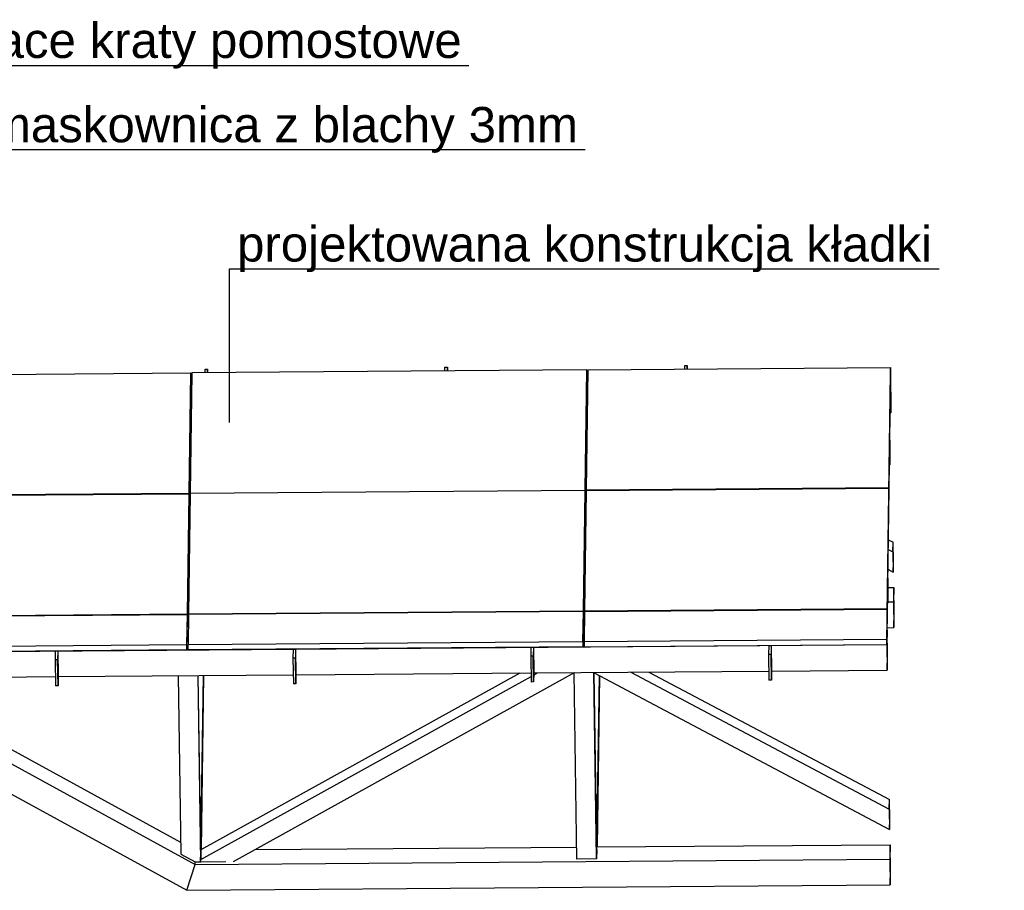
# Model space of a CAD drawing. Header units: millimetres. Extents: x 75 to 96588, y 16 to 10023.
# Tile 19 of 25: x 54961 to 58963, y 4316 to 7855. Entities that reach past the tile are written whole.
import ezdxf

# ---------------------------------------------------------------- set-up
doc = ezdxf.new("R2010")
doc.units = ezdxf.units.MM
doc.styles.add('Arial', font='ARIAL.TTF', dxfattribs={"height": 0.2})

# ---------------------------------------------------------------- blocks, each defined once
blk = doc.blocks.new('Part-30289 - 30207')
at = {"color": 7}
for p, q in [((55697.6, 4480.2), (55707.6, 5189.5)), ((55699.7, 4482.4), (55709.6, 5189.5))]:
    blk.add_line(p, q, dxfattribs=at)
blk = doc.blocks.new('Part-30255 - 30207')
at = {"color": 7}
for p, q in [((54352.2, 5918.7), (55649.4, 5928.7)), ((55642.5, 5440.1), (55649.4, 5928.7)), ((55649.4, 5928.7), (55649.7, 5906.9)), ((55642.8, 5418.3), (55649.7, 5906.9)), ((54081.2, 5428), (55642.5, 5440.1)), ((55642.5, 5440.1), (55642.8, 5418.3)), ((55642.8, 5418.3), (55642.7, 5418.3))]:
    blk.add_line(p, q, dxfattribs=at)
blk = doc.blocks.new('Part-30239 - 30207')
at = {"color": 7}
for p, q in [((57265.6, 6351.8), (57270, 6351.8)), ((57251.8, 5364.8), (57256.1, 5364.9))]:
    blk.add_line(p, q, dxfattribs=at)
blk = doc.blocks.new('Part-30240 - 30207')
at = {"color": 7}
for p, q in [((55655.8, 6339.3), (55660.2, 6339.4)), ((55641.9, 5352.4), (55646.3, 5352.4))]:
    blk.add_line(p, q, dxfattribs=at)
blk = doc.blocks.new('Part-30276 - 30207')
h = blk.add_hatch()
h.set_pattern_fill('', color=1, scale=10, style=0, pattern_type=0)
h.set_pattern_definition([(45, (58485.478, 5337.554), (-22.451, 22.451), [])])
h.paths.add_polyline_path([(58487.2, 5459.7), (58485.5, 5337.6), (58485.8, 5315.7), (58487.5, 5437.9)])
at = {"color": 7}
for p, q in [((57257.3, 5450.2), (57255.6, 5328)), ((57257.3, 5450.2), (58487.2, 5459.7)), ((58487.2, 5459.7), (58485.5, 5337.6)), ((58487.5, 5437.9), (58487.2, 5459.7)), ((58485.8, 5315.7), (58487.5, 5437.9)), ((57255.6, 5328), (58485.5, 5337.6)), ((57255.6, 5328), (57255.9, 5306.2)), ((58485.5, 5337.6), (58485.8, 5315.7)), ((57255.9, 5306.2), (58485.8, 5315.7))]:
    blk.add_line(p, q, dxfattribs=at)
blk = doc.blocks.new('Part-30252 - 30207')
h = blk.add_hatch()
h.set_pattern_fill('', color=1, scale=10, style=0, pattern_type=0)
h.set_pattern_definition([(45, (58494.123, 5953.202), (-22.4506, 22.4506), [])])
h.paths.add_polyline_path([(58501, 6441.8), (58494.1, 5953.2), (58494.4, 5931.4), (58501.3, 6420)])
at = {"color": 7}
for p, q in [((57271.1, 6432.3), (57264.3, 5943.7)), ((57271.1, 6432.3), (58501, 6441.8)), ((58501, 6441.8), (58494.1, 5953.2)), ((58494.4, 5931.4), (58501.3, 6420)), ((58501.3, 6420), (58501, 6441.8)), ((57264.3, 5943.7), (58494.1, 5953.2)), ((57264.3, 5941.2), (57264.3, 5943.7)), ((58494.1, 5953.2), (58494.4, 5931.4)), ((58494.4, 5931.4), (58494.4, 5931.4))]:
    blk.add_line(p, q, dxfattribs=at)
blk = doc.blocks.new('Part-30253 - 30207')
h = blk.add_hatch()
h.set_pattern_fill('', color=1, scale=10, style=0, pattern_type=0)
h.set_pattern_definition([(45, (58487.227, 5462.15), (-22.4506, 22.4506), [])])
h.paths.add_polyline_path([(58494.1, 5950.8), (58487.2, 5462.1), (58487.5, 5440.3), (58494.4, 5928.9)])
at = {"color": 7}
for p, q in [((57264.2, 5941.2), (57257.4, 5452.6)), ((57264.2, 5941.2), (58494.1, 5950.8)), ((58494.1, 5950.8), (58487.2, 5462.1)), ((58487.5, 5440.3), (58494.4, 5928.9)), ((58494.4, 5928.9), (58494.1, 5950.8)), ((57257.4, 5452.6), (58487.2, 5462.1)), ((57257.4, 5450.2), (57257.4, 5452.6)), ((58487.2, 5462.1), (58487.5, 5440.3)), ((58487.5, 5440.3), (58487.5, 5440.3))]:
    blk.add_line(p, q, dxfattribs=at)
blk = doc.blocks.new('Part-30254 - 30207')
at = {"color": 7}
for p, q in [((54624.6, 6411.8), (55656.3, 6419.8)), ((55649.4, 5931.2), (55656.3, 6419.8)), ((55656.3, 6419.8), (55656.6, 6398)), ((55649.7, 5909.4), (55656.6, 6398)), ((54353.6, 5921.2), (55649.4, 5931.2)), ((55649.4, 5931.2), (55649.7, 5909.4)), ((55649.7, 5909.4), (55649.7, 5909.4))]:
    blk.add_line(p, q, dxfattribs=at)
blk = doc.blocks.new('Part-30344 - 30207')
at = {"color": 7}
for p, q in [((55605.4, 5188.7), (55616, 4464)), ((55685.4, 5189.4), (55696.4, 4432.2)), ((55697, 4471.3), (55686.5, 5189.4)), ((55616, 4464), (55674.4, 4432.1)), ((55696.4, 4432.2), (55697, 4471.3)), ((55674.4, 4432.1), (55696.4, 4432.2))]:
    blk.add_line(p, q, dxfattribs=at)
blk = doc.blocks.new('Part-30280 - 30207')
at = {"color": 7}
for p, q in [((54079.8, 5425.6), (55642.5, 5437.7)), ((55640.7, 5315.5), (55642.5, 5437.7)), ((55641.1, 5293.7), (55642.8, 5415.9)), ((55642.5, 5437.7), (55642.8, 5415.9)), ((53986.6, 5302.7), (55640.7, 5315.5)), ((53986.9, 5280.9), (53986.6, 5302.7)), ((55641.1, 5293.7), (53986.9, 5280.9)), ((55640.7, 5315.5), (55641.1, 5293.7))]:
    blk.add_line(p, q, dxfattribs=at)
blk = doc.blocks.new('Part-30288 - 30207')
at = {"color": 7}
for p, q in [((57307.5, 4492.7), (57317.3, 5189.5)), ((57309.5, 4492.7), (57319.2, 5188.5))]:
    blk.add_line(p, q, dxfattribs=at)
blk = doc.blocks.new('Part-33509 - 30207')
at = {"color": 7}
for p, q in [((57664.3, 6435.3), (57664.5, 6450.2)), ((57664.5, 6450.2), (57674.5, 6450.2)), ((57674.3, 6435.4), (57674.5, 6450.2)), ((57674.5, 6450.2), (57674.7, 6435.4))]:
    blk.add_line(p, q, dxfattribs=at)
blk = doc.blocks.new('Part-30298 - 30207')
h = blk.add_hatch()
h.set_pattern_fill('', color=1, scale=10, style=0, pattern_type=0)
h.set_pattern_definition([(45, (58514.718, 5384.202), (-22.4506, 22.4506), [])])
h.paths.add_polyline_path([(58513.2, 5488.9), (58514.7, 5384.2), (58515.5, 5442.8), (58514, 5547.5)])
at = {"color": 7}
for p, q in [((58490.9, 5547.4), (58514, 5547.5)), ((58514, 5547.5), (58513.2, 5488.9)), ((58515.5, 5442.8), (58514, 5547.5)), ((58490.5, 5488.7), (58513.2, 5488.9)), ((58513.2, 5488.9), (58514.7, 5384.2)), ((58514.7, 5384.2), (58515.5, 5442.8)), ((58486.8, 5384), (58514.7, 5384.2))]:
    blk.add_line(p, q, dxfattribs=at)
blk = doc.blocks.new('Part-30311 - 30207')
h = blk.add_hatch()
h.set_pattern_fill('', color=1, scale=10, style=0, pattern_type=0)
h.set_pattern_definition([(45, (58500.034, 4338.577), (-22.4506, 22.4506), [])])
h.paths.add_polyline_path([(58498.5, 4443.3), (58500, 4338.6), (58500.9, 4397.2), (58499.3, 4501.9)])
at = {"color": 7}
for p, q in [((55918.3, 4481.9), (57225.6, 4492)), ((57306.7, 4492.7), (58499.3, 4501.9)), ((58499.3, 4501.9), (58498.5, 4443.3)), ((58500.9, 4397.2), (58499.3, 4501.9)), ((55674, 4421.4), (58498.5, 4443.3)), ((55696.9, 4480.2), (55697.8, 4480.2)), ((58498.5, 4443.3), (58500, 4338.6)), ((55640.3, 4316.4), (55674, 4421.4)), ((55674, 4421.4), (55674.1, 4432.2)), ((58500, 4338.6), (58500.9, 4397.2)), ((55640.3, 4316.4), (58500, 4338.6))]:
    blk.add_line(p, q, dxfattribs=at)
blk = doc.blocks.new('Part-30702 - 30207')
h = blk.add_hatch()
h.set_pattern_fill('', color=1, scale=10, style=0, pattern_type=0)
h.set_pattern_definition([(45, (58511.71, 5609.82), (-22.451, 22.451), [])])
h.paths.add_polyline_path([(58510.5, 5692), (58511.7, 5609.8), (58512.3, 5648.9), (58511.1, 5731.1)])
at = {"color": 7}
for p, q in [((58491.8, 5741.3), (58511.1, 5731.1)), ((58510.5, 5692), (58511.1, 5731.1)), ((58512.3, 5648.9), (58511.1, 5731.1)), ((58491.2, 5702.2), (58510.5, 5692)), ((58510.5, 5692), (58511.7, 5609.8)), ((58511.7, 5609.8), (58512.3, 5648.9)), ((58490.1, 5621.3), (58511.7, 5609.8))]:
    blk.add_line(p, q, dxfattribs=at)
blk = doc.blocks.new('Part-30336 - 30207')
at = {"color": 7}
for p, q in [((54067.8, 5176.8), (54139.7, 5177.4)), ((54067.8, 5176.8), (55640.3, 4316.4)), ((54150.8, 5177.5), (54290.1, 5178.6)), ((54290.1, 5178.6), (55674, 4421.4)), ((54396.6, 5179.4), (55615.3, 4512.6)), ((55640.3, 4316.4), (55674, 4421.4)), ((55674, 4421.4), (55674.1, 4432.2))]:
    blk.add_line(p, q, dxfattribs=at)
blk = doc.blocks.new('Part-30343 - 30207')
at = {"color": 7}
for p, q in [((57226.3, 4443.2), (57215.3, 5201.2)), ((57306.3, 4443.8), (57295.2, 5201.8)), ((57306.8, 4482.9), (57296.4, 5200.6)), ((57306.8, 4482.9), (57306.3, 4443.8)), ((57306.3, 4443.8), (57226.3, 4443.2))]:
    blk.add_line(p, q, dxfattribs=at)
blk = doc.blocks.new('Part-30458 - 30207')
h = blk.add_hatch()
h.set_pattern_fill('', color=1, scale=10, style=0, pattern_type=0)
h.set_pattern_definition([(45, (58502.005, 6256.67), (-22.4506, 22.4506), [])])
h.paths.add_polyline_path([(58500.5, 6361.4), (58502, 6256.7), (58502.8, 6315.3), (58501.3, 6420)])
at = {"color": 7}
for p, q in [((57266.5, 6410.4), (57270.8, 6410.5)), ((58501.3, 6420), (58500.5, 6361.4)), ((58502.8, 6315.3), (58501.3, 6420)), ((55656.6, 6398), (55661, 6398)), ((55655.8, 6339.3), (55660.2, 6339.4)), ((57265.6, 6351.8), (57270, 6351.8)), ((58500.5, 6361.4), (58502, 6256.7)), ((58502, 6256.7), (58502.8, 6315.3)), ((58499, 6256.6), (58502, 6256.7))]:
    blk.add_line(p, q, dxfattribs=at)
blk = doc.blocks.new('Part-30652 - 30207')
h = blk.add_hatch()
h.set_pattern_fill('', color=1, scale=10, style=0, pattern_type=0)
h.set_pattern_definition([(45, (58498.3, 6046.25), (-22.451, 22.451), [])])
h.paths.add_polyline_path([(58497.5, 6098.6), (58498.3, 6046.3), (58499, 6094.6), (58498.2, 6146.9)])
at = {"color": 7}
for p, q in [((58497.5, 6146.4), (58498.2, 6146.9)), ((58498.2, 6146.9), (58497.5, 6098.6)), ((58499, 6094.6), (58498.2, 6146.9)), ((58496.8, 6098.1), (58497.5, 6098.6)), ((58497.5, 6098.6), (58498.3, 6046.3)), ((58498.3, 6046.3), (58499, 6094.6)), ((58496, 6044.8), (58498.3, 6046.3))]:
    blk.add_line(p, q, dxfattribs=at)
blk = doc.blocks.new('Part-30653 - 30207')
h = blk.add_hatch()
h.set_pattern_fill('', color=1, scale=10, style=0, pattern_type=0)
h.set_pattern_definition([(45, (58490.407, 5484.117), (-22.451, 22.451), [])])
h.paths.add_polyline_path([(58489.6, 5536.5), (58490.4, 5484.1), (58491.1, 5532.4), (58490.3, 5584.8)])
at = {"color": 7}
for p, q in [((58489.6, 5585.3), (58490.3, 5584.8)), ((58490.3, 5584.8), (58489.6, 5536.5)), ((58491.1, 5532.4), (58490.3, 5584.8)), ((58488.9, 5536.9), (58489.6, 5536.5)), ((58489.6, 5536.5), (58490.4, 5484.1)), ((58490.4, 5484.1), (58491.1, 5532.4)), ((58488.2, 5485.5), (58490.4, 5484.1))]:
    blk.add_line(p, q, dxfattribs=at)
blk = doc.blocks.new('Part-30691 - 30207')
h = blk.add_hatch()
h.set_pattern_fill('', color=1, scale=10, style=0, pattern_type=0)
h.set_pattern_definition([(45, (58497.026, 4564.195), (-22.451, 22.451), [])])
h.paths.add_polyline_path([(58495.8, 4646.4), (58497, 4564.2), (58497.6, 4603.3), (58496.4, 4685.4)])
at = {"color": 7}
for p, q in [((57445.7, 5203), (58495.8, 4646.4)), ((57518.9, 5203.5), (58496.4, 4685.4)), ((57296.3, 5200.6), (57296.2, 5201.8)), ((57296.3, 5200.6), (58497, 4564.2)), ((58495.8, 4646.4), (58496.4, 4685.4)), ((58497.6, 4603.3), (58496.4, 4685.4)), ((58495.8, 4646.4), (58497, 4564.2)), ((58497, 4564.2), (58497.6, 4603.3))]:
    blk.add_line(p, q, dxfattribs=at)
blk = doc.blocks.new('Part-30692 - 30207')
at = {"color": 7}
for p, q in [((55697.3, 4442.3), (57039.7, 5186.1)), ((56993.8, 5199.5), (55697.8, 4481.4)), ((57214.3, 5200), (55828.9, 4432.4)), ((57050.4, 5192.1), (57064.8, 5200)), ((57214.3, 5200), (57214.3, 5201.2)), ((57214.3, 5201.2), (57214.3, 5200)), ((55697.8, 4481.4), (55697.3, 4442.3)), ((55697.4, 4432.2), (55697.3, 4442.3)), ((55697.4, 4432.2), (55797.6, 4433)), ((55797.7, 4432.1), (55797.6, 4433))]:
    blk.add_line(p, q, dxfattribs=at)
blk = doc.blocks.new('Part-30855 - 30207')
at = {"color": 7}
for p, q in [((55661.3, 6419.8), (55654.4, 5931.2)), ((57266.1, 6432.3), (55661.3, 6419.8)), ((57259.3, 5943.6), (57266.1, 6432.3)), ((57259.6, 5921.8), (57266.5, 6410.4)), ((57266.1, 6432.3), (57266.5, 6410.4)), ((55654.4, 5931.2), (57259.3, 5943.6)), ((55654.5, 5928.8), (55654.4, 5931.2)), ((57259.3, 5943.6), (57259.6, 5921.8)), ((57259.6, 5921.8), (57259.5, 5921.8))]:
    blk.add_line(p, q, dxfattribs=at)
blk = doc.blocks.new('Part-30857 - 30207')
at = {"color": 7}
for p, q in [((55654.4, 5928.8), (55647.5, 5440.2)), ((57259.2, 5941.2), (55654.4, 5928.8)), ((57252.4, 5452.6), (57259.2, 5941.2)), ((57259.2, 5941.2), (57259.6, 5919.4)), ((57252.7, 5430.8), (57259.6, 5919.4)), ((55647.5, 5440.2), (57252.4, 5452.6)), ((57252.4, 5452.6), (57252.7, 5430.8)), ((55647.6, 5437.7), (55647.5, 5440.2)), ((57252.7, 5430.8), (57252.6, 5430.8))]:
    blk.add_line(p, q, dxfattribs=at)
blk = doc.blocks.new('Part-30859 - 30207')
at = {"color": 7}
for p, q in [((57252.3, 5450.1), (55647.5, 5437.7)), ((57250.6, 5328), (57252.3, 5450.1)), ((57252.3, 5450.1), (57252.7, 5428.3)), ((55647.5, 5437.7), (55645.8, 5315.6)), ((57250.9, 5306.2), (57252.7, 5428.3)), ((55645.8, 5315.6), (57250.6, 5328)), ((57250.6, 5328), (57250.9, 5306.2)), ((55646.1, 5293.8), (55645.8, 5315.6)), ((57250.9, 5306.2), (55646.1, 5293.8))]:
    blk.add_line(p, q, dxfattribs=at)
blk = doc.blocks.new('Part-34217 - 30207')
at = {"color": 7}
for p, q in [((56072.4, 5297.1), (56071.9, 5260.4)), ((56072.4, 5297.1), (56082.4, 5297.1)), ((56082.4, 5297.1), (56081.9, 5260.5)), ((56082.4, 5297.1), (56084, 5192.4)), ((56081.9, 5260.5), (56071.9, 5260.4)), ((56071.9, 5260.4), (56073.4, 5155.7)), ((56083.4, 5155.8), (56081.9, 5260.5)), ((56084, 5192.4), (56083.4, 5155.8)), ((56083.4, 5155.8), (56073.4, 5155.7))]:
    blk.add_line(p, q, dxfattribs=at)
blk = doc.blocks.new('Part-33573 - 30207')
at = {"color": 7}
for p, q in [((55714.5, 6420.2), (55714.7, 6435.1)), ((55714.7, 6435.1), (55724.7, 6435.1)), ((55724.5, 6420.3), (55724.7, 6435.1)), ((55724.7, 6435.1), (55724.9, 6420.3))]:
    blk.add_line(p, q, dxfattribs=at)
blk = doc.blocks.new('Part-33541 - 30207')
at = {"color": 7}
for p, q in [((56689.4, 6427.8), (56689.6, 6442.6)), ((56689.6, 6442.6), (56699.6, 6442.7)), ((56699.4, 6427.9), (56699.6, 6442.7)), ((56699.6, 6442.7), (56699.8, 6427.9))]:
    blk.add_line(p, q, dxfattribs=at)
blk = doc.blocks.new('Part-34123 - 30207')
h = blk.add_hatch()
h.set_pattern_fill('', color=1, scale=10, style=0, pattern_type=0)
h.set_pattern_definition([(45, (58487.32, 5211.046), (-22.4506, 22.4506), [])])
h.paths.add_polyline_path([(58485.8, 5315.7), (58487.3, 5211), (58488.1, 5269.7), (58486.6, 5374.4)])
at = {"color": 7}
for p, q in [((57251.8, 5364.8), (57256.1, 5364.9)), ((58486.6, 5374.4), (58485.8, 5315.7)), ((58488.1, 5269.7), (58486.6, 5374.4)), ((55641.9, 5352.4), (55646.3, 5352.4)), ((53964.3, 5280.7), (58485.8, 5315.7)), ((53964.3, 5280.7), (53964.6, 5302.6)), ((58485.8, 5315.7), (58487.3, 5211)), ((53965.8, 5176), (53964.3, 5280.7)), ((58487.3, 5211), (58488.1, 5269.7)), ((57050.5, 5199.9), (58006.1, 5207.3)), ((58017.1, 5207.4), (58487.3, 5211)), ((53965.8, 5176), (54139.7, 5177.4)), ((54150.8, 5177.5), (55106.3, 5184.9)), ((55117.4, 5185), (56072.9, 5192.4)), ((56084, 5192.4), (57039.5, 5199.8))]:
    blk.add_line(p, q, dxfattribs=at)
blk = doc.blocks.new('Part-34211 - 30207')
at = {"color": 7}
for p, q in [((58005.6, 5312), (58005.1, 5275.4)), ((58005.6, 5312), (58015.6, 5312.1)), ((58015.6, 5312.1), (58015.1, 5275.5)), ((58015.6, 5312.1), (58017.1, 5207.4)), ((58015.1, 5275.5), (58005.1, 5275.4)), ((58005.1, 5275.4), (58006.6, 5170.7)), ((58016.6, 5170.8), (58015.1, 5275.5)), ((58017.1, 5207.4), (58016.6, 5170.8)), ((58016.6, 5170.8), (58006.6, 5170.7))]:
    blk.add_line(p, q, dxfattribs=at)
blk = doc.blocks.new('Part-34214 - 30207')
at = {"color": 7}
for p, q in [((57039, 5304.5), (57038.5, 5267.9)), ((57039, 5304.5), (57049, 5304.6)), ((57049, 5304.6), (57048.5, 5268)), ((57049, 5304.6), (57050.5, 5199.9)), ((57048.5, 5268), (57038.5, 5267.9)), ((57038.5, 5267.9), (57040, 5163.2)), ((57050, 5163.3), (57048.5, 5268)), ((57050, 5163.3), (57040, 5163.2)), ((57050.5, 5199.9), (57050, 5163.3))]:
    blk.add_line(p, q, dxfattribs=at)
blk = doc.blocks.new('Part-34220 - 30207')
at = {"color": 7}
for p, q in [((55105.8, 5289.6), (55105.3, 5252.9)), ((55105.8, 5289.6), (55115.8, 5289.7)), ((55115.8, 5289.7), (55115.3, 5253)), ((55115.8, 5289.7), (55117.4, 5185)), ((55115.3, 5253), (55105.3, 5252.9)), ((55105.3, 5252.9), (55106.8, 5148.2)), ((55116.8, 5148.3), (55115.3, 5253)), ((55117.4, 5185), (55116.8, 5148.3)), ((55116.8, 5148.3), (55106.8, 5148.2))]:
    blk.add_line(p, q, dxfattribs=at)
blk = doc.blocks.new('Text-73368 - 30207')
at = {"color": 136}
for p, q in [((54531.1, 6410.7), (54809.6, 7327.3)), ((54809.6, 7327.3), (57260, 7327.3))]:
    blk.add_line(p, q, dxfattribs=at)
at = {"color": 30, "style": 'Arial'}
blk.add_text('maskownica z blachy 3mm', height=143.262, dxfattribs=at).set_placement((54839.6, 7357.3))
blk = doc.blocks.new('Text-73362 - 30207')
at = {"color": 136}
for p, q in [((55814.4, 6217.9), (55814.4, 6842.4)), ((55814.4, 6842.4), (58698.8, 6842.4))]:
    blk.add_line(p, q, dxfattribs=at)
at = {"color": 30, "style": 'Arial'}
blk.add_text('projektowana konstrukcja kładki', height=143.262, dxfattribs=at).set_placement((55844.4, 6872.4))
blk = doc.blocks.new('Text-73372 - 30207')
at = {"color": 136}
for p, q in [((53765.1, 6621.9), (54325.4, 7669.9)), ((54325.4, 7669.9), (56787.1, 7669.9))]:
    blk.add_line(p, q, dxfattribs=at)
at = {"color": 30, "style": 'Arial'}
blk.add_text('istniejace kraty pomostowe', height=143.262, dxfattribs=at).set_placement((54355.4, 7699.9))

msp = doc.modelspace()

# ---------------------------------------------------------------- block references
for name in ['Text-73372 - 30207', 'Text-73368 - 30207', 'Text-73362 - 30207', 'Part-33509 - 30207', 'Part-30254 - 30207', 'Part-30855 - 30207', 'Part-30458 - 30207', 'Part-33573 - 30207', 'Part-33541 - 30207', 'Part-30252 - 30207', 'Part-30240 - 30207', 'Part-30239 - 30207', 'Part-30652 - 30207', 'Part-30255 - 30207', 'Part-30857 - 30207', 'Part-30253 - 30207', 'Part-30702 - 30207', 'Part-30653 - 30207', 'Part-30298 - 30207', 'Part-30859 - 30207', 'Part-30276 - 30207', 'Part-30280 - 30207', 'Part-34123 - 30207', 'Part-34220 - 30207', 'Part-34217 - 30207', 'Part-34214 - 30207', 'Part-34211 - 30207', 'Part-30691 - 30207', 'Part-30336 - 30207', 'Part-30344 - 30207', 'Part-30692 - 30207', 'Part-30289 - 30207', 'Part-30343 - 30207', 'Part-30288 - 30207', 'Part-30311 - 30207']:
    msp.add_blockref(name, (0, 0))

doc.saveas('drawing.dxf')
